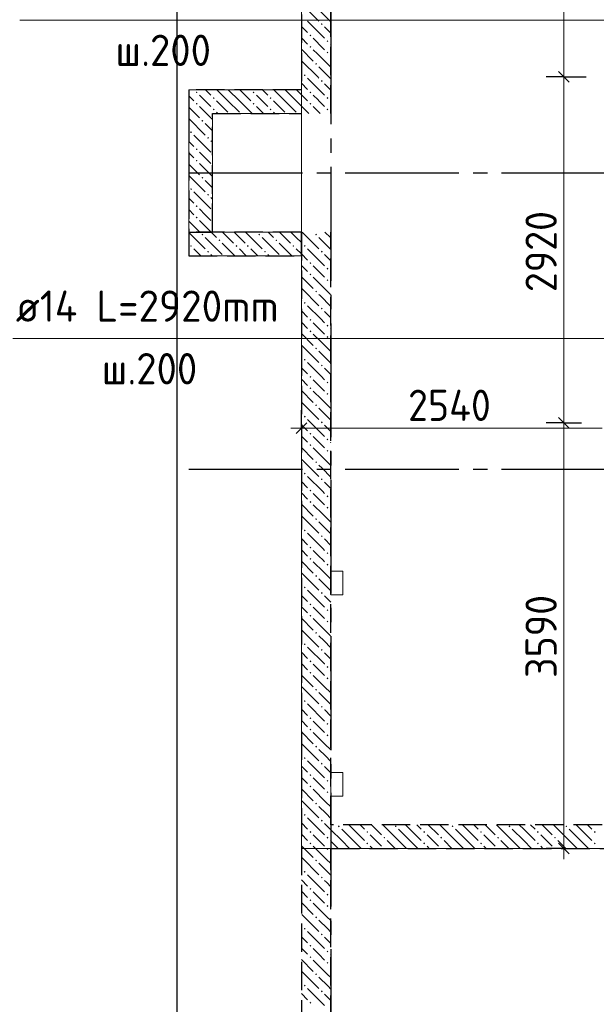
# Model space of a CAD drawing. Header units: millimetres. Extents: x 0 to 50400, y 0 to 35640.
# Tile 4 of 21: x 6637 to 11505, y 12348 to 20654. Entities that reach past the tile are written whole.
import ezdxf

# ---------------------------------------------------------------- set-up
doc = ezdxf.new("R2010")
doc.units = ezdxf.units.MM
doc.linetypes.add('______2', pattern=[324, 240, -84])
doc.linetypes.add('______5', pattern=[1320, 960, -120, 120, -120])
for name, color, linetype, lineweight in [('Standard', 7, 'Continuous', 25), ('ДОП Верх по Х', 7, 'Continuous', 25), ('ЖБ Перекрытие верхний уровень', 7, 'Continuous', 35), ('ЖБ Стена верхний уровень', 7, 'Continuous', 35), ('Позиционная метка линия выноска', 7, 'Continuous', 13), ('Позиционная метка номер позиции', 7, 'Continuous', 13), ('Размерная линия_ общее', 7, 'Continuous', 13)]:
    doc.layers.add(name, color=color, linetype=linetype, lineweight=lineweight)
doc.layers.add('Оси', color=7, linetype='______5', true_color=0x656565)
doc.styles.add('ISOCPEUR', font='txt')

msp = doc.modelspace()

# ---------------------------------------------------------------- hatches: boundary and pattern name
at = {"layer": 'ЖБ Стена верхний уровень', "linetype": 'Continuous', "lineweight": 18, "transparency": 33554687}
for points in [[(9179.8, 20617.3), (9187.6, 20625.1), (9195.4, 20617.3), (9187.6, 20609.5)], [(9083.8, 20521.3), (9091.6, 20529.1), (9099.4, 20521.3), (9091.6, 20513.5)], [(9227.8, 20473.3), (9235.6, 20481.1), (9243.4, 20473.3), (9235.6, 20465.5)], [(9083.8, 20425.3), (9091.6, 20433.1), (9099.4, 20425.3), (9091.6, 20417.5)], [(9227.8, 20377.3), (9235.6, 20385.1), (9243.4, 20377.3), (9235.6, 20369.5)], [(9131.8, 20281.3), (9139.6, 20289.1), (9147.4, 20281.3), (9139.6, 20273.5)], [(9035.8, 20185.3), (9043.6, 20193.1), (9051.4, 20185.3), (9043.6, 20177.5)], [(9179.8, 20137.3), (9187.6, 20145.1), (9195.4, 20137.3), (9187.6, 20129.5)], [(8123.8, 20041.3), (8131.6, 20049.1), (8139.4, 20041.3), (8131.6, 20033.5)], [(8603.8, 20041.3), (8611.6, 20049.1), (8619.4, 20041.3), (8611.6, 20033.5)], [(9083.8, 20041.3), (9091.6, 20049.1), (9099.4, 20041.3), (9091.6, 20033.5)], [(8123.8, 19945.3), (8131.6, 19953.1), (8139.4, 19945.3), (8131.6, 19937.5)], [(8267.8, 19993.3), (8275.6, 20001.1), (8283.4, 19993.3), (8275.6, 19985.5)], [(8603.8, 19945.3), (8611.6, 19953.1), (8619.4, 19945.3), (8611.6, 19937.5)], [(8747.8, 19993.3), (8755.6, 20001.1), (8763.4, 19993.3), (8755.6, 19985.5)], [(9083.8, 19945.3), (9091.6, 19953.1), (9099.4, 19945.3), (9091.6, 19937.5)], [(9227.8, 19993.3), (9235.6, 20001.1), (9243.4, 19993.3), (9235.6, 19985.5)], [(8267.8, 19897.3), (8275.6, 19905.1), (8283.4, 19897.3), (8275.6, 19889.5)], [(8747.8, 19897.3), (8755.6, 19905.1), (8763.4, 19897.3), (8755.6, 19889.5)], [(9227.8, 19897.3), (9235.6, 19905.1), (9243.4, 19897.3), (9235.6, 19889.5)], [(8171.8, 19801.3), (8179.6, 19809.1), (8187.4, 19801.3), (8179.6, 19793.5)], [(8075.8, 19705.3), (8083.6, 19713.1), (8091.4, 19705.3), (8083.6, 19697.5)], [(8219.8, 19657.3), (8227.6, 19665.1), (8235.4, 19657.3), (8227.6, 19649.5)], [(8123.8, 19561.3), (8131.6, 19569.1), (8139.4, 19561.3), (8131.6, 19553.5)], [(8123.8, 19465.3), (8131.6, 19473.1), (8139.4, 19465.3), (8131.6, 19457.5)], [(8171.8, 19321.3), (8179.6, 19329.1), (8187.4, 19321.3), (8179.6, 19313.5)], [(8075.8, 19225.3), (8083.6, 19233.1), (8091.4, 19225.3), (8083.6, 19217.5)], [(8219.8, 19177.3), (8227.6, 19185.1), (8235.4, 19177.3), (8227.6, 19169.5)], [(8123.8, 19081.3), (8131.6, 19089.1), (8139.4, 19081.3), (8131.6, 19073.5)], [(8123.8, 18985.3), (8131.6, 18993.1), (8139.4, 18985.3), (8131.6, 18977.5)], [(8171.8, 18841.3), (8179.6, 18849.1), (8187.4, 18841.3), (8179.6, 18833.5)], [(8315.8, 18793.3), (8323.6, 18801.1), (8331.4, 18793.3), (8323.6, 18785.5)], [(8651.8, 18841.3), (8659.6, 18849.1), (8667.4, 18841.3), (8659.6, 18833.5)], [(8795.8, 18793.3), (8803.6, 18801.1), (8811.4, 18793.3), (8803.6, 18785.5)], [(9131.8, 18841.3), (9139.6, 18849.1), (9147.4, 18841.3), (9139.6, 18833.5)], [(8075.8, 18745.3), (8083.6, 18753.1), (8091.4, 18745.3), (8083.6, 18737.5)], [(8219.8, 18697.3), (8227.6, 18705.1), (8235.4, 18697.3), (8227.6, 18689.5)], [(8459.8, 18745.3), (8467.6, 18753.1), (8475.4, 18745.3), (8467.6, 18737.5)], [(8555.8, 18745.3), (8563.6, 18753.1), (8571.4, 18745.3), (8563.6, 18737.5)], [(8699.8, 18697.3), (8707.6, 18705.1), (8715.4, 18697.3), (8707.6, 18689.5)], [(8939.8, 18745.3), (8947.6, 18753.1), (8955.4, 18745.3), (8947.6, 18737.5)], [(9035.8, 18745.3), (9043.6, 18753.1), (9051.4, 18745.3), (9043.6, 18737.5)], [(9179.8, 18697.3), (9187.6, 18705.1), (9195.4, 18697.3), (9187.6, 18689.5)], [(9083.8, 18601.3), (9091.6, 18609.1), (9099.4, 18601.3), (9091.6, 18593.5)], [(9227.8, 18553.3), (9235.6, 18561.1), (9243.4, 18553.3), (9235.6, 18545.5)], [(9083.8, 18505.3), (9091.6, 18513.1), (9099.4, 18505.3), (9091.6, 18497.5)], [(9227.8, 18457.3), (9235.6, 18465.1), (9243.4, 18457.3), (9235.6, 18449.5)], [(9131.8, 18361.3), (9139.6, 18369.1), (9147.4, 18361.3), (9139.6, 18353.5)], [(9035.8, 18265.3), (9043.6, 18273.1), (9051.4, 18265.3), (9043.6, 18257.5)], [(9179.8, 18217.3), (9187.6, 18225.1), (9195.4, 18217.3), (9187.6, 18209.5)], [(9083.8, 18121.3), (9091.6, 18129.1), (9099.4, 18121.3), (9091.6, 18113.5)], [(9083.8, 18025.3), (9091.6, 18033.1), (9099.4, 18025.3), (9091.6, 18017.5)], [(9227.8, 18073.3), (9235.6, 18081.1), (9243.4, 18073.3), (9235.6, 18065.5)], [(9227.8, 17977.3), (9235.6, 17985.1), (9243.4, 17977.3), (9235.6, 17969.5)], [(9131.8, 17881.3), (9139.6, 17889.1), (9147.4, 17881.3), (9139.6, 17873.5)], [(9035.8, 17785.3), (9043.6, 17793.1), (9051.4, 17785.3), (9043.6, 17777.5)], [(9083.8, 17641.3), (9091.6, 17649.1), (9099.4, 17641.3), (9091.6, 17633.5)], [(9083.8, 17545.3), (9091.6, 17553.1), (9099.4, 17545.3), (9091.6, 17537.5)], [(9227.8, 17593.3), (9235.6, 17601.1), (9243.4, 17593.3), (9235.6, 17585.5)], [(9227.8, 17497.3), (9235.6, 17505.1), (9243.4, 17497.3), (9235.6, 17489.5)], [(9131.8, 17401.3), (9139.6, 17409.1), (9147.4, 17401.3), (9139.6, 17393.5)], [(9035.8, 17305.3), (9043.6, 17313.1), (9051.4, 17305.3), (9043.6, 17297.5)], [(9083.8, 17161.3), (9091.6, 17169.1), (9099.4, 17161.3), (9091.6, 17153.5)], [(9227.8, 17113.3), (9235.6, 17121.1), (9243.4, 17113.3), (9235.6, 17105.5)], [(9083.8, 17065.3), (9091.6, 17073.1), (9099.4, 17065.3), (9091.6, 17057.5)], [(9227.8, 17017.3), (9235.6, 17025.1), (9243.4, 17017.3), (9235.6, 17009.5)], [(9131.8, 16921.3), (9139.6, 16929.1), (9147.4, 16921.3), (9139.6, 16913.5)], [(9035.8, 16825.3), (9043.6, 16833.1), (9051.4, 16825.3), (9043.6, 16817.5)], [(9083.8, 16681.3), (9091.6, 16689.1), (9099.4, 16681.3), (9091.6, 16673.5)], [(9227.8, 16633.3), (9235.6, 16641.1), (9243.4, 16633.3), (9235.6, 16625.5)], [(9083.8, 16585.3), (9091.6, 16593.1), (9099.4, 16585.3), (9091.6, 16577.5)], [(9227.8, 16537.3), (9235.6, 16545.1), (9243.4, 16537.3), (9235.6, 16529.5)], [(9131.8, 16441.3), (9139.6, 16449.1), (9147.4, 16441.3), (9139.6, 16433.5)], [(9035.8, 16345.3), (9043.6, 16353.1), (9051.4, 16345.3), (9043.6, 16337.5)], [(9179.8, 16297.3), (9187.6, 16305.1), (9195.4, 16297.3), (9187.6, 16289.5)], [(9083.8, 16201.3), (9091.6, 16209.1), (9099.4, 16201.3), (9091.6, 16193.5)], [(9227.8, 16153.3), (9235.6, 16161.1), (9243.4, 16153.3), (9235.6, 16145.5)], [(9083.8, 16105.3), (9091.6, 16113.1), (9099.4, 16105.3), (9091.6, 16097.5)], [(9227.8, 16057.3), (9235.6, 16065.1), (9243.4, 16057.3), (9235.6, 16049.5)], [(9131.8, 15961.3), (9139.6, 15969.1), (9147.4, 15961.3), (9139.6, 15953.5)], [(9035.8, 15865.3), (9043.6, 15873.1), (9051.4, 15865.3), (9043.6, 15857.5)], [(9179.8, 15817.3), (9187.6, 15825.1), (9195.4, 15817.3), (9187.6, 15809.5)], [(9083.8, 15721.3), (9091.6, 15729.1), (9099.4, 15721.3), (9091.6, 15713.5)], [(9083.8, 15625.3), (9091.6, 15633.1), (9099.4, 15625.3), (9091.6, 15617.5)], [(9227.8, 15673.3), (9235.6, 15681.1), (9243.4, 15673.3), (9235.6, 15665.5)], [(9227.8, 15577.3), (9235.6, 15585.1), (9243.4, 15577.3), (9235.6, 15569.5)], [(9131.8, 15481.3), (9139.6, 15489.1), (9147.4, 15481.3), (9139.6, 15473.5)], [(9035.8, 15385.3), (9043.6, 15393.1), (9051.4, 15385.3), (9043.6, 15377.5)], [(9179.8, 15337.3), (9187.6, 15345.1), (9195.4, 15337.3), (9187.6, 15329.5)], [(9083.8, 15241.3), (9091.6, 15249.1), (9099.4, 15241.3), (9091.6, 15233.5)], [(9083.8, 15145.3), (9091.6, 15153.1), (9099.4, 15145.3), (9091.6, 15137.5)], [(9227.8, 15193.3), (9235.6, 15201.1), (9243.4, 15193.3), (9235.6, 15185.5)], [(9227.8, 15097.3), (9235.6, 15105.1), (9243.4, 15097.3), (9235.6, 15089.5)], [(9131.8, 15001.3), (9139.6, 15009.1), (9147.4, 15001.3), (9139.6, 14993.5)], [(9035.8, 14905.3), (9043.6, 14913.1), (9051.4, 14905.3), (9043.6, 14897.5)], [(9179.8, 14857.3), (9187.6, 14865.1), (9195.4, 14857.3), (9187.6, 14849.5)], [(9083.8, 14761.3), (9091.6, 14769.1), (9099.4, 14761.3), (9091.6, 14753.5)], [(9227.8, 14713.3), (9235.6, 14721.1), (9243.4, 14713.3), (9235.6, 14705.5)], [(9083.8, 14665.3), (9091.6, 14673.1), (9099.4, 14665.3), (9091.6, 14657.5)], [(9227.8, 14617.3), (9235.6, 14625.1), (9243.4, 14617.3), (9235.6, 14609.5)], [(9131.8, 14521.3), (9139.6, 14529.1), (9147.4, 14521.3), (9139.6, 14513.5)], [(9035.8, 14425.3), (9043.6, 14433.1), (9051.4, 14425.3), (9043.6, 14417.5)], [(9179.8, 14377.3), (9187.6, 14385.1), (9195.4, 14377.3), (9187.6, 14369.5)], [(9083.8, 14281.3), (9091.6, 14289.1), (9099.4, 14281.3), (9091.6, 14273.5)], [(9227.8, 14233.3), (9235.6, 14241.1), (9243.4, 14233.3), (9235.6, 14225.5)], [(9083.8, 14185.3), (9091.6, 14193.1), (9099.4, 14185.3), (9091.6, 14177.5)], [(9227.8, 14137.3), (9235.6, 14145.1), (9243.4, 14137.3), (9235.6, 14129.5)], [(9131.8, 14041.3), (9139.6, 14049.1), (9147.4, 14041.3), (9139.6, 14033.5)], [(9035.8, 13945.3), (9043.6, 13953.1), (9051.4, 13945.3), (9043.6, 13937.5)], [(9179.8, 13897.3), (9187.6, 13905.1), (9195.4, 13897.3), (9187.6, 13889.5)], [(9083.8, 13801.3), (9091.6, 13809.1), (9099.4, 13801.3), (9091.6, 13793.5)], [(9323.8, 13849.3), (9331.6, 13857.1), (9339.4, 13849.3), (9331.6, 13841.5)], [(9563.8, 13801.3), (9571.6, 13809.1), (9579.4, 13801.3), (9571.6, 13793.5)], [(9803.8, 13849.3), (9811.6, 13857.1), (9819.4, 13849.3), (9811.6, 13841.5)], [(10043.8, 13801.3), (10051.6, 13809.1), (10059.4, 13801.3), (10051.6, 13793.5)], [(10283.8, 13849.3), (10291.6, 13857.1), (10299.4, 13849.3), (10291.6, 13841.5)], [(10523.8, 13801.3), (10531.6, 13809.1), (10539.4, 13801.3), (10531.6, 13793.5)], [(10763.8, 13849.3), (10771.6, 13857.1), (10779.4, 13849.3), (10771.6, 13841.5)], [(11003.8, 13801.3), (11011.6, 13809.1), (11019.4, 13801.3), (11011.6, 13793.5)], [(11243.8, 13849.3), (11251.6, 13857.1), (11259.4, 13849.3), (11251.6, 13841.5)], [(11483.8, 13801.3), (11491.6, 13809.1), (11499.4, 13801.3), (11491.6, 13793.5)], [(9083.8, 13705.3), (9091.6, 13713.1), (9099.4, 13705.3), (9091.6, 13697.5)], [(9227.8, 13753.3), (9235.6, 13761.1), (9243.4, 13753.3), (9235.6, 13745.5)], [(9563.8, 13705.3), (9571.6, 13713.1), (9579.4, 13705.3), (9571.6, 13697.5)], [(9707.8, 13753.3), (9715.6, 13761.1), (9723.4, 13753.3), (9715.6, 13745.5)], [(10043.8, 13705.3), (10051.6, 13713.1), (10059.4, 13705.3), (10051.6, 13697.5)], [(10187.8, 13753.3), (10195.6, 13761.1), (10203.4, 13753.3), (10195.6, 13745.5)], [(10523.8, 13705.3), (10531.6, 13713.1), (10539.4, 13705.3), (10531.6, 13697.5)], [(10667.8, 13753.3), (10675.6, 13761.1), (10683.4, 13753.3), (10675.6, 13745.5)], [(11003.8, 13705.3), (11011.6, 13713.1), (11019.4, 13705.3), (11011.6, 13697.5)], [(11147.8, 13753.3), (11155.6, 13761.1), (11163.4, 13753.3), (11155.6, 13745.5)], [(11483.8, 13705.3), (11491.6, 13713.1), (11499.4, 13705.3), (11491.6, 13697.5)], [(9227.8, 13657.3), (9235.6, 13665.1), (9243.4, 13657.3), (9235.6, 13649.5)], [(9712.9, 13662.4), (9715.6, 13665.1), (9718.3, 13662.4)], [(10192.9, 13662.4), (10195.6, 13665.1), (10198.3, 13662.4)], [(10672.9, 13662.4), (10675.6, 13665.1), (10678.3, 13662.4)], [(11152.9, 13662.4), (11155.6, 13665.1), (11158.3, 13662.4)], [(9131.8, 13561.3), (9139.6, 13569.1), (9147.4, 13561.3), (9139.6, 13553.5)], [(9035.8, 13465.3), (9043.6, 13473.1), (9051.4, 13465.3), (9043.6, 13457.5)], [(9179.8, 13417.3), (9187.6, 13425.1), (9195.4, 13417.3), (9187.6, 13409.5)], [(9083.8, 13321.3), (9091.6, 13329.1), (9099.4, 13321.3), (9091.6, 13313.5)], [(9083.8, 13225.3), (9091.6, 13233.1), (9099.4, 13225.3), (9091.6, 13217.5)], [(9131.8, 13081.3), (9139.6, 13089.1), (9147.4, 13081.3), (9139.6, 13073.5)], [(9035.8, 12985.3), (9043.6, 12993.1), (9051.4, 12985.3), (9043.6, 12977.5)], [(9179.8, 12937.3), (9187.6, 12945.1), (9195.4, 12937.3), (9187.6, 12929.5)], [(9083.8, 12841.3), (9091.6, 12849.1), (9099.4, 12841.3), (9091.6, 12833.5)], [(9083.8, 12745.3), (9091.6, 12753.1), (9099.4, 12745.3), (9091.6, 12737.5)], [(9131.8, 12601.3), (9139.6, 12609.1), (9147.4, 12601.3), (9139.6, 12593.5)], [(9035.8, 12505.3), (9043.6, 12513.1), (9051.4, 12505.3), (9043.6, 12497.5)], [(9179.8, 12457.3), (9187.6, 12465.1), (9195.4, 12457.3), (9187.6, 12449.5)], [(9083.8, 12361.3), (9091.6, 12369.1), (9099.4, 12361.3), (9091.6, 12353.5)]]:
    msp.add_hatch(color=7, dxfattribs=at).paths.add_polyline_path(points, flags=16)
h = msp.add_hatch(color=7, dxfattribs=at)
h.paths.add_polyline_path([(9180.9, 17738.4), (9180.9, 17736.2), (9187.6, 17729.5), (9195.4, 17737.3), (9187.6, 17745.1)])
h.paths.add_polyline_path([(9180.9, 17738.4), (9180.9, 17736.2), (9179.8, 17737.3)], flags=16)
h = msp.add_hatch(color=7, dxfattribs=at)
h.paths.add_polyline_path([(9186.3, 17263.8), (9186.4, 17250.6), (9187.6, 17249.5), (9195.4, 17257.3), (9187.6, 17265.1)])
h.paths.add_polyline_path([(9186.3, 17263.8), (9186.4, 17250.6), (9179.8, 17257.3)], flags=16)
h = msp.add_hatch(color=7, dxfattribs=at)
h.paths.add_polyline_path([(9191.8, 16780.9), (9179.8, 16777.3), (9187.6, 16785.1)], flags=16)
h.paths.add_polyline_path([(9191.8, 16780.9), (9191.8, 16773.8), (9195.4, 16777.3)])
h.paths.add_polyline_path([(9191.8, 16780.9), (9191.8, 16773.8), (9187.6, 16769.5), (9179.8, 16777.3)], flags=16)
h = msp.add_hatch(color=7, dxfattribs=at)
h.paths.add_polyline_path([(9231.5, 13277), (9231.6, 13269.5), (9235.6, 13265.5), (9243.4, 13273.3), (9235.6, 13281.1)])
h.paths.add_polyline_path([(9231.5, 13277), (9231.6, 13269.5), (9227.8, 13273.3)], flags=16)
h = msp.add_hatch(color=7, dxfattribs=at)
h.paths.add_polyline_path([(9232.6, 13182.1), (9232.7, 13172.4), (9235.6, 13169.5), (9243.4, 13177.3), (9235.6, 13185.1)])
h.paths.add_polyline_path([(9232.6, 13182.1), (9232.7, 13172.4), (9227.8, 13177.3)], flags=16)
h = msp.add_hatch(color=7, dxfattribs=at)
h.paths.add_polyline_path([(9236.9, 12799.8), (9227.8, 12793.3), (9235.6, 12801.1)], flags=16)
h.paths.add_polyline_path([(9236.9, 12799.8), (9237, 12786.9), (9243.4, 12793.3)])
h.paths.add_polyline_path([(9236.9, 12799.8), (9237, 12786.9), (9235.6, 12785.5), (9227.8, 12793.3)], flags=16)
h = msp.add_hatch(color=7, dxfattribs=at)
h.paths.add_polyline_path([(9238, 12702.7), (9227.8, 12697.3), (9235.6, 12705.1)], flags=16)
h.paths.add_polyline_path([(9238, 12702.7), (9238.1, 12692), (9243.4, 12697.3)])
h.paths.add_polyline_path([(9238, 12702.7), (9238.1, 12692), (9235.6, 12689.5), (9227.8, 12697.3)], flags=16)

# ---------------------------------------------------------------- linework, layer by layer
at = {"layer": 'Standard', "color": 254, "linetype": 'Continuous', "lineweight": -3, "true_color": 0xc4c4ff, "transparency": 33554687}
msp.add_lwpolyline([(7965.1, 10212.4), (40388.1, 10212.4), (40388.1, 32712.4), (7965.1, 32712.4), (7965.1, 10212.4)], dxfattribs=at)
at = {"layer": 'ЖБ Перекрытие верхний уровень', "color": 7, "linetype": 'Continuous', "lineweight": 18, "transparency": 33554687}
for p, q in [((9015.1, 32612.4), (9015.1, 13662.4)), ((9365.1, 16002.4), (9265.1, 16002.4)), ((9265.1, 16002.4), (9265.1, 15802.4)), ((9365.1, 15802.4), (9365.1, 16002.4)), ((9265.1, 15802.4), (9365.1, 15802.4)), ((9365.1, 14302.4), (9265.1, 14302.4)), ((9265.1, 14302.4), (9265.1, 14102.4)), ((9365.1, 14102.4), (9365.1, 14302.4)), ((9265.1, 14102.4), (9365.1, 14102.4)), ((9015.1, 13662.4), (13965.1, 13662.4))]:
    msp.add_line(p, q, dxfattribs=at)
at = {"layer": 'ЖБ Стена верхний уровень', "color": 251, "linetype": '______2', "lineweight": -3, "true_color": 0x656565, "transparency": 33554687}
for p, q in [((9015.1, 32362.4), (9015.1, 20062.4)), ((9265.1, 19862.4), (9265.1, 32362.4)), ((9015.1, 20062.4), (8065.1, 20062.4)), ((8065.1, 20062.4), (8065.1, 19862.4)), ((8065.1, 19862.4), (8065.1, 18862.4)), ((8265.1, 18862.4), (8265.1, 19862.4)), ((8265.1, 19862.4), (9015.1, 19862.4)), ((8065.1, 18862.4), (8265.1, 18862.4)), ((9015.1, 18862.4), (8065.1, 18862.4)), ((8065.1, 18862.4), (8065.1, 18662.4)), ((9015.1, 18862.4), (9015.1, 10312.4)), ((9015.1, 18662.4), (9015.1, 18862.4)), ((9265.1, 13862.4), (9265.1, 18862.4)), ((8065.1, 18662.4), (9015.1, 18662.4)), ((15765.1, 13862.4), (9265.1, 13862.4)), ((9265.1, 13662.4), (15565.1, 13662.4)), ((9265.1, 10562.4), (9265.1, 13662.4))]:
    msp.add_line(p, q, dxfattribs=at)
at = {"layer": 'ЖБ Стена верхний уровень', "color": 9, "linetype": 'Continuous', "lineweight": 18, "true_color": 0xc7c7c7, "transparency": 33554687}
for p, q in [((9163.6, 20737.3), (9265.1, 20635.8)), ((9015.1, 20597.8), (9067.6, 20545.3)), ((9265.1, 20539.8), (9211.6, 20593.3)), ((9015.1, 20501.8), (9067.6, 20449.3)), ((9211.6, 20401.3), (9163.6, 20449.3)), ((9259.6, 20449.3), (9265.1, 20443.8)), ((9015.1, 20405.8), (9115.6, 20305.3)), ((9259.6, 20353.3), (9265.1, 20347.8)), ((9019.6, 20209.3), (9015.1, 20213.8)), ((9163.6, 20257.3), (9265.1, 20155.8)), ((9015.1, 20117.8), (9067.6, 20065.3)), ((9265.1, 20059.8), (9211.6, 20113.3)), ((8206.5, 20062.4), (8251.6, 20017.3)), ((8395.6, 19969.3), (8302.5, 20062.4)), ((8398.5, 20062.4), (8491.6, 19969.3)), ((8494.5, 20062.4), (8587.6, 19969.3)), ((8686.5, 20062.4), (8731.6, 20017.3)), ((8875.6, 19969.3), (8782.5, 20062.4)), ((8878.5, 20062.4), (8971.6, 19969.3)), ((8974.5, 20062.4), (9015.1, 20021.8)), ((9015.1, 20021.8), (9067.6, 19969.3)), ((8065.1, 20011.8), (8107.6, 19969.3)), ((8203.6, 19969.3), (8155.6, 20017.3)), ((8251.6, 19921.3), (8203.6, 19969.3)), ((8299.6, 19969.3), (8395.6, 19873.3)), ((8395.6, 19969.3), (8491.6, 19873.3)), ((8491.6, 19969.3), (8598.5, 19862.4)), ((8683.6, 19969.3), (8635.6, 20017.3)), ((8731.6, 19921.3), (8683.6, 19969.3)), ((8779.6, 19969.3), (8875.6, 19873.3)), ((8875.6, 19969.3), (8971.6, 19873.3)), ((8971.6, 19969.3), (9015.1, 19925.8)), ((9211.6, 19921.3), (9163.6, 19969.3)), ((9259.6, 19969.3), (9265.1, 19963.8)), ((8065.1, 19915.8), (8118.5, 19862.4)), ((8118.5, 19862.4), (8155.6, 19825.3)), ((8155.6, 19921.3), (8214.5, 19862.4)), ((8214.5, 19862.4), (8265.1, 19811.8)), ((8299.6, 19873.3), (8310.5, 19862.4)), ((8635.6, 19921.3), (8694.5, 19862.4)), ((8779.6, 19873.3), (8790.5, 19862.4)), ((9015.1, 19925.8), (9078.5, 19862.4)), ((9259.6, 19873.3), (9265.1, 19867.8)), ((8065.1, 19819.8), (8203.6, 19681.3)), ((8203.6, 19777.3), (8265.1, 19715.8)), ((8065.1, 19627.8), (8107.6, 19585.3)), ((8107.6, 19681.3), (8251.6, 19537.3)), ((8265.1, 19619.8), (8251.6, 19633.3)), ((8065.1, 19531.8), (8107.6, 19489.3)), ((8203.6, 19489.3), (8155.6, 19537.3)), ((8155.6, 19441.3), (8265.1, 19331.8)), ((8251.6, 19441.3), (8203.6, 19489.3)), ((8065.1, 19435.8), (8155.6, 19345.3)), ((8065.1, 19339.8), (8203.6, 19201.3)), ((8203.6, 19297.3), (8265.1, 19235.8)), ((8107.6, 19201.3), (8251.6, 19057.3)), ((8065.1, 19147.8), (8107.6, 19105.3)), ((8265.1, 19139.8), (8251.6, 19153.3)), ((8065.1, 19051.8), (8107.6, 19009.3)), ((8203.6, 19009.3), (8155.6, 19057.3)), ((8065.1, 18955.8), (8155.6, 18865.3)), ((8155.6, 18961.3), (8254.5, 18862.4)), ((8251.6, 18961.3), (8203.6, 19009.3)), ((8065.1, 18859.8), (8203.6, 18721.3)), ((8254.5, 18862.4), (8299.6, 18817.3)), ((8350.5, 18862.4), (8443.6, 18769.3)), ((8491.6, 18817.3), (8446.5, 18862.4)), ((8542.5, 18862.4), (8683.6, 18721.3)), ((8734.5, 18862.4), (8779.6, 18817.3)), ((8830.5, 18862.4), (8923.6, 18769.3)), ((8971.6, 18817.3), (8926.5, 18862.4)), ((9022.5, 18862.4), (9163.6, 18721.3)), ((9214.5, 18862.4), (9259.6, 18817.3)), ((8203.6, 18817.3), (8347.6, 18673.3)), ((8539.6, 18769.3), (8491.6, 18817.3)), ((8683.6, 18817.3), (8827.6, 18673.3)), ((9015.1, 18773.8), (8971.6, 18817.3)), ((9019.6, 18769.3), (9015.1, 18773.8)), ((8107.6, 18721.3), (8166.5, 18662.4)), ((8454.5, 18662.4), (8347.6, 18769.3)), ((8491.6, 18721.3), (8550.5, 18662.4)), ((8587.6, 18721.3), (8646.5, 18662.4)), ((8934.5, 18662.4), (8827.6, 18769.3)), ((8971.6, 18721.3), (9015.1, 18677.8)), ((8065.1, 18667.8), (8070.5, 18662.4)), ((8262.5, 18662.4), (8251.6, 18673.3)), ((8742.5, 18662.4), (8731.6, 18673.3)), ((9015.1, 18677.8), (9067.6, 18625.3)), ((9265.1, 18619.8), (9211.6, 18673.3)), ((9015.1, 18581.8), (9067.6, 18529.3)), ((9163.6, 18529.3), (9115.6, 18577.3)), ((9259.6, 18529.3), (9265.1, 18523.8)), ((9015.1, 18485.8), (9115.6, 18385.3)), ((9019.6, 18385.3), (9163.6, 18241.3)), ((9259.6, 18433.3), (9265.1, 18427.8)), ((9019.6, 18289.3), (9015.1, 18293.8)), ((9015.1, 18197.8), (9067.6, 18145.3)), ((9265.1, 18139.8), (9211.6, 18193.3)), ((9015.1, 18101.8), (9067.6, 18049.3)), ((9163.6, 18049.3), (9115.6, 18097.3)), ((9259.6, 18049.3), (9265.1, 18043.8)), ((9015.1, 18005.8), (9115.6, 17905.3)), ((9259.6, 17953.3), (9265.1, 17947.8)), ((9019.6, 17905.3), (9163.6, 17761.3)), ((9019.6, 17809.3), (9015.1, 17813.8)), ((9015.1, 17717.8), (9067.6, 17665.3)), ((9265.1, 17659.8), (9211.6, 17713.3)), ((9015.1, 17621.8), (9067.6, 17569.3)), ((9163.6, 17569.3), (9115.6, 17617.3)), ((9259.6, 17569.3), (9265.1, 17563.8)), ((9015.1, 17525.8), (9115.6, 17425.3)), ((9259.6, 17473.3), (9265.1, 17467.8)), ((9019.6, 17425.3), (9163.6, 17281.3)), ((9019.6, 17329.3), (9015.1, 17333.8)), ((9015.1, 17237.8), (9067.6, 17185.3)), ((9265.1, 17179.8), (9211.6, 17233.3)), ((9015.1, 17141.8), (9067.6, 17089.3)), ((9163.6, 17089.3), (9115.6, 17137.3)), ((9015.1, 17045.8), (9115.6, 16945.3)), ((9259.6, 17089.3), (9265.1, 17083.8)), ((9259.6, 16993.3), (9265.1, 16987.8)), ((9019.6, 16945.3), (9163.6, 16801.3)), ((9019.6, 16849.3), (9015.1, 16853.8)), ((9015.1, 16757.8), (9067.6, 16705.3)), ((9265.1, 16699.8), (9211.6, 16753.3)), ((9015.1, 16661.8), (9067.6, 16609.3)), ((9163.6, 16609.3), (9115.6, 16657.3)), ((9015.1, 16565.8), (9115.6, 16465.3)), ((9259.6, 16609.3), (9265.1, 16603.8)), ((9019.6, 16465.3), (9163.6, 16321.3)), ((9259.6, 16513.3), (9265.1, 16507.8)), ((9019.6, 16369.3), (9015.1, 16373.8)), ((9015.1, 16277.8), (9067.6, 16225.3)), ((9265.1, 16219.8), (9211.6, 16273.3)), ((9015.1, 16181.8), (9067.6, 16129.3)), ((9163.6, 16129.3), (9115.6, 16177.3)), ((9259.6, 16129.3), (9265.1, 16123.8)), ((9015.1, 16085.8), (9115.6, 15985.3)), ((9259.6, 16033.3), (9265.1, 16027.8)), ((9019.6, 15985.3), (9163.6, 15841.3)), ((9019.6, 15889.3), (9015.1, 15893.8)), ((9015.1, 15797.8), (9067.6, 15745.3)), ((9265.1, 15739.8), (9211.6, 15793.3)), ((9015.1, 15701.8), (9067.6, 15649.3)), ((9163.6, 15649.3), (9115.6, 15697.3)), ((9259.6, 15649.3), (9265.1, 15643.8)), ((9015.1, 15605.8), (9115.6, 15505.3)), ((9259.6, 15553.3), (9265.1, 15547.8)), ((9019.6, 15505.3), (9163.6, 15361.3)), ((9019.6, 15409.3), (9015.1, 15413.8)), ((9015.1, 15317.8), (9067.6, 15265.3)), ((9265.1, 15259.8), (9211.6, 15313.3)), ((9015.1, 15221.8), (9067.6, 15169.3)), ((9163.6, 15169.3), (9115.6, 15217.3)), ((9015.1, 15125.8), (9115.6, 15025.3)), ((9259.6, 15169.3), (9265.1, 15163.8)), ((9259.6, 15073.3), (9265.1, 15067.8)), ((9019.6, 15025.3), (9163.6, 14881.3)), ((9019.6, 14929.3), (9015.1, 14933.8)), ((9067.6, 14881.3), (9211.6, 14737.3)), ((9015.1, 14837.8), (9067.6, 14785.3)), ((9015.1, 14741.8), (9067.6, 14689.3)), ((9163.6, 14689.3), (9115.6, 14737.3)), ((9015.1, 14645.8), (9115.6, 14545.3)), ((9211.6, 14641.3), (9163.6, 14689.3)), ((9259.6, 14689.3), (9265.1, 14683.8)), ((9019.6, 14545.3), (9163.6, 14401.3)), ((9259.6, 14593.3), (9265.1, 14587.8)), ((9019.6, 14449.3), (9015.1, 14453.8)), ((9067.6, 14401.3), (9211.6, 14257.3)), ((9015.1, 14357.8), (9067.6, 14305.3)), ((9015.1, 14261.8), (9067.6, 14209.3)), ((9163.6, 14209.3), (9115.6, 14257.3)), ((9211.6, 14161.3), (9163.6, 14209.3)), ((9259.6, 14209.3), (9265.1, 14203.8)), ((9015.1, 14165.8), (9115.6, 14065.3)), ((9019.6, 14065.3), (9163.6, 13921.3)), ((9259.6, 14113.3), (9265.1, 14107.8)), ((9019.6, 13969.3), (9015.1, 13973.8)), ((9015.1, 13877.8), (9067.6, 13825.3)), ((9067.6, 13921.3), (9211.6, 13777.3)), ((9355.6, 13729.3), (9265.1, 13819.8)), ((9355.6, 13825.3), (9451.6, 13729.3)), ((9451.6, 13825.3), (9414.5, 13862.4)), ((9451.6, 13825.3), (9547.6, 13729.3)), ((9510.5, 13862.4), (9547.6, 13825.3)), ((9606.5, 13862.4), (9691.6, 13777.3)), ((9835.6, 13729.3), (9702.5, 13862.4)), ((9835.6, 13825.3), (9931.6, 13729.3)), ((9931.6, 13825.3), (9894.5, 13862.4)), ((9931.6, 13825.3), (10027.6, 13729.3)), ((9990.5, 13862.4), (10027.6, 13825.3)), ((10086.5, 13862.4), (10171.6, 13777.3)), ((10315.6, 13729.3), (10182.5, 13862.4)), ((10315.6, 13825.3), (10411.6, 13729.3)), ((10411.6, 13825.3), (10374.5, 13862.4)), ((10411.6, 13825.3), (10507.6, 13729.3)), ((10470.5, 13862.4), (10507.6, 13825.3)), ((10566.5, 13862.4), (10651.6, 13777.3)), ((10795.6, 13729.3), (10662.5, 13862.4)), ((10795.6, 13825.3), (10891.6, 13729.3)), ((10891.6, 13825.3), (10854.5, 13862.4)), ((10891.6, 13825.3), (10987.6, 13729.3)), ((10950.5, 13862.4), (10987.6, 13825.3)), ((11046.5, 13862.4), (11131.6, 13777.3)), ((11275.6, 13729.3), (11142.5, 13862.4)), ((11275.6, 13825.3), (11371.6, 13729.3)), ((11371.6, 13825.3), (11334.5, 13862.4)), ((11371.6, 13825.3), (11467.6, 13729.3)), ((11430.5, 13862.4), (11467.6, 13825.3)), ((9015.1, 13781.8), (9067.6, 13729.3)), ((9163.6, 13729.3), (9115.6, 13777.3)), ((9211.6, 13681.3), (9163.6, 13729.3)), ((9259.6, 13729.3), (9265.1, 13723.8)), ((9265.1, 13723.8), (9326.5, 13662.4)), ((9355.6, 13729.3), (9422.5, 13662.4)), ((9451.6, 13729.3), (9518.5, 13662.4)), ((9643.6, 13729.3), (9595.6, 13777.3)), ((9691.6, 13681.3), (9643.6, 13729.3)), ((9739.6, 13729.3), (9806.5, 13662.4)), ((9835.6, 13729.3), (9902.5, 13662.4)), ((9931.6, 13729.3), (9998.5, 13662.4)), ((10123.6, 13729.3), (10075.6, 13777.3)), ((10171.6, 13681.3), (10123.6, 13729.3)), ((10219.6, 13729.3), (10286.5, 13662.4)), ((10315.6, 13729.3), (10382.5, 13662.4)), ((10411.6, 13729.3), (10478.5, 13662.4)), ((10603.6, 13729.3), (10555.6, 13777.3)), ((10651.6, 13681.3), (10603.6, 13729.3)), ((10699.6, 13729.3), (10766.5, 13662.4)), ((10795.6, 13729.3), (10862.5, 13662.4)), ((10891.6, 13729.3), (10958.5, 13662.4)), ((11083.6, 13729.3), (11035.6, 13777.3)), ((11131.6, 13681.3), (11083.6, 13729.3)), ((11179.6, 13729.3), (11246.5, 13662.4)), ((11275.6, 13729.3), (11342.5, 13662.4)), ((11371.6, 13729.3), (11438.5, 13662.4)), ((9015.1, 13685.8), (9115.6, 13585.3)), ((9259.6, 13633.3), (9265.1, 13627.8)), ((9595.6, 13681.3), (9614.5, 13662.4)), ((10075.6, 13681.3), (10094.5, 13662.4)), ((10555.6, 13681.3), (10574.5, 13662.4)), ((11035.6, 13681.3), (11054.5, 13662.4)), ((9019.6, 13585.3), (9163.6, 13441.3)), ((9019.6, 13489.3), (9015.1, 13493.8)), ((9015.1, 13397.8), (9067.6, 13345.3)), ((9067.6, 13441.3), (9211.6, 13297.3)), ((9015.1, 13301.8), (9067.6, 13249.3)), ((9163.6, 13249.3), (9115.6, 13297.3)), ((9211.6, 13201.3), (9163.6, 13249.3)), ((9259.6, 13249.3), (9265.1, 13243.8)), ((9015.1, 13205.8), (9115.6, 13105.3)), ((9259.6, 13153.3), (9265.1, 13147.8)), ((9019.6, 13105.3), (9163.6, 12961.3)), ((9019.6, 13009.3), (9015.1, 13013.8)), ((9067.6, 12961.3), (9211.6, 12817.3)), ((9015.1, 12917.8), (9067.6, 12865.3)), ((9015.1, 12821.8), (9067.6, 12769.3)), ((9163.6, 12769.3), (9115.6, 12817.3)), ((9015.1, 12725.8), (9115.6, 12625.3)), ((9211.6, 12721.3), (9163.6, 12769.3)), ((9259.6, 12769.3), (9265.1, 12763.8)), ((9259.6, 12673.3), (9265.1, 12667.8)), ((9019.6, 12625.3), (9163.6, 12481.3)), ((9019.6, 12529.3), (9015.1, 12533.8)), ((9067.6, 12481.3), (9211.6, 12337.3)), ((9015.1, 12437.8), (9067.6, 12385.3))]:
    msp.add_line(p, q, dxfattribs=at)
for points in [[(9019.6, 20785.3), (9147.8, 20657.1), (9147.8, 20657.1), (9163.6, 20641.3)], [(9067.6, 20641.3), (9148.9, 20560), (9148.9, 20560), (9211.6, 20497.3)], [(9163.6, 20449.3), (9150, 20462.9), (9150, 20462.9), (9115.6, 20497.3)], [(9115.6, 20401.3), (9151.1, 20365.8), (9151.1, 20365.8), (9259.6, 20257.3)], [(9019.6, 20305.3), (9153.3, 20171.6), (9153.3, 20171.6), (9163.6, 20161.3)], [(9067.6, 20161.3), (9154.4, 20074.5), (9154.4, 20074.5), (9211.6, 20017.3)], [(9163.6, 19969.3), (9155.5, 19977.4), (9155.5, 19977.4), (9115.6, 20017.3)], [(9115.6, 19921.3), (9156.6, 19880.3), (9156.6, 19880.3), (9174.5, 19862.4)], [(9163.6, 18817.3), (9168.7, 18812.2), (9168.7, 18812.2), (9265.1, 18715.8)], [(9067.6, 18721.3), (9170.9, 18618), (9170.9, 18618), (9211.6, 18577.3)], [(9211.6, 18481.3), (9172, 18520.8), (9172, 18520.8), (9163.6, 18529.3)], [(9115.6, 18481.3), (9173.1, 18423.7), (9173.1, 18423.7), (9259.6, 18337.3)], [(9163.6, 18337.3), (9174.2, 18326.6), (9174.2, 18326.6), (9265.1, 18235.8)], [(9067.6, 18241.3), (9176.4, 18132.5), (9176.4, 18132.5), (9211.6, 18097.3)], [(9211.6, 18001.3), (9177.5, 18035.3), (9177.5, 18035.3), (9163.6, 18049.3)], [(9115.6, 18001.3), (9178.6, 17938.2), (9178.6, 17938.2), (9259.6, 17857.3)], [(9163.6, 17857.3), (9179.7, 17841.1), (9179.7, 17841.1), (9265.1, 17755.8)], [(9067.6, 17761.3), (9181.9, 17646.9), (9181.9, 17646.9), (9211.6, 17617.3)], [(9211.6, 17521.3), (9183, 17549.8), (9183, 17549.8), (9163.6, 17569.3)], [(9115.6, 17521.3), (9184.1, 17452.7), (9184.1, 17452.7), (9259.6, 17377.3)], [(9163.6, 17377.3), (9185.2, 17355.6), (9185.2, 17355.6), (9265.1, 17275.8)], [(9067.6, 17281.3), (9187.4, 17161.4), (9187.4, 17161.4), (9211.6, 17137.3)], [(9115.6, 17041.3), (9189.6, 16967.2), (9189.6, 16967.2), (9259.6, 16897.3)], [(9211.6, 17041.3), (9188.5, 17064.3), (9188.5, 17064.3), (9163.6, 17089.3)], [(9163.6, 16897.3), (9190.7, 16870.1), (9190.7, 16870.1), (9265.1, 16795.8)], [(9067.6, 16801.3), (9192.9, 16675.9), (9192.9, 16675.9), (9211.6, 16657.3)], [(9115.6, 16561.3), (9195.2, 16481.7), (9195.2, 16481.7), (9259.6, 16417.3)], [(9211.6, 16561.3), (9194.1, 16578.8), (9194.1, 16578.8), (9163.6, 16609.3)], [(9163.6, 16417.3), (9196.3, 16384.6), (9196.3, 16384.6), (9265.1, 16315.8)], [(9067.6, 16321.3), (9198.5, 16190.4), (9198.5, 16190.4), (9211.6, 16177.3)], [(9211.6, 16081.3), (9199.6, 16093.3), (9199.6, 16093.3), (9163.6, 16129.3)], [(9115.6, 16081.3), (9200.7, 15996.2), (9200.7, 15996.2), (9259.6, 15937.3)], [(9163.6, 15937.3), (9201.8, 15899.1), (9201.8, 15899.1), (9265.1, 15835.8)], [(9067.6, 15841.3), (9204, 15704.9), (9204, 15704.9), (9211.6, 15697.3)], [(9211.6, 15601.3), (9205.1, 15607.8), (9205.1, 15607.8), (9163.6, 15649.3)], [(9115.6, 15601.3), (9206.2, 15510.7), (9206.2, 15510.7), (9259.6, 15457.3)], [(9163.6, 15457.3), (9207.3, 15413.6), (9207.3, 15413.6), (9265.1, 15355.8)], [(9067.6, 15361.3), (9209.5, 15219.4), (9209.5, 15219.4), (9211.6, 15217.3)], [(9115.6, 15121.3), (9211.7, 15025.2), (9211.7, 15025.2), (9259.6, 14977.3)], [(9211.6, 15121.3), (9210.6, 15122.3), (9210.6, 15122.3), (9163.6, 15169.3)], [(9163.6, 14977.3), (9212.8, 14928.1), (9212.8, 14928.1), (9265.1, 14875.8)], [(9265.1, 14779.8), (9213.9, 14831), (9213.9, 14831), (9211.6, 14833.3)], [(9115.6, 14641.3), (9217.2, 14539.7), (9217.2, 14539.7), (9259.6, 14497.3)], [(9163.6, 14497.3), (9218.3, 14442.6), (9218.3, 14442.6), (9265.1, 14395.8)], [(9265.1, 14299.8), (9219.4, 14345.5), (9219.4, 14345.5), (9211.6, 14353.3)], [(9115.6, 14161.3), (9222.7, 14054.2), (9222.7, 14054.2), (9259.6, 14017.3)], [(9163.6, 14017.3), (9223.8, 13957.1), (9223.8, 13957.1), (9265.1, 13915.8)], [(9265.1, 13819.8), (9224.9, 13860), (9224.9, 13860), (9211.6, 13873.3)], [(9115.6, 13681.3), (9228.2, 13568.7), (9228.2, 13568.7), (9259.6, 13537.3)], [(9163.6, 13537.3), (9229.3, 13471.6), (9229.3, 13471.6), (9265.1, 13435.8)], [(9265.1, 13339.8), (9230.4, 13374.5), (9230.4, 13374.5), (9211.6, 13393.3)], [(9115.6, 13201.3), (9233.7, 13083.2), (9233.7, 13083.2), (9259.6, 13057.3)], [(9163.6, 13057.3), (9234.8, 12986.1), (9234.8, 12986.1), (9265.1, 12955.8)], [(9265.1, 12859.8), (9235.9, 12889), (9235.9, 12889), (9211.6, 12913.3)], [(9115.6, 12721.3), (9239.2, 12597.7), (9239.2, 12597.7), (9259.6, 12577.3)], [(9163.6, 12577.3), (9240.3, 12500.6), (9240.3, 12500.6), (9265.1, 12475.8)], [(9265.1, 12379.8), (9241.4, 12403.5), (9241.4, 12403.5), (9211.6, 12433.3)]]:
    msp.add_lwpolyline(points, dxfattribs=at)
at = {"layer": 'Оси', "color": 8, "linetype": '______5', "lineweight": -3, "transparency": 33554687}
for p, q in [((9265.1, 32612.4), (9265.1, 8317)), ((8065.1, 19362.4), (42963, 19362.4)), ((8065.1, 16862.4), (42963, 16862.4))]:
    msp.add_line(p, q, dxfattribs=at)
at = {"layer": 'Позиционная метка линия выноска', "color": 7, "linetype": 'Continuous', "lineweight": 18, "transparency": 33554687}
for p, q in [((8065.1, 18662.4), (8065.1, 20062.4)), ((8065.1, 20062.4), (8385.1, 20062.4)), ((9015.1, 20062.4), (8365.1, 20062.4)), ((9015.1, 19862.4), (8265.1, 19862.4)), ((8265.1, 19862.4), (8265.1, 18862.4)), ((8265.1, 18862.4), (9015.1, 18862.4)), ((9015.1, 18662.4), (8065.1, 18662.4))]:
    msp.add_line(p, q, dxfattribs=at)
at = {"layer": 'Позиционная метка номер позиции', "color": 7, "linetype": 'Continuous', "lineweight": 13, "transparency": 33554687}
for points in [[(17212.1, 19717.9), (16278.7, 20651.3), (6638.7, 20651.3)], [(6579.9, 17965.2), (13989.9, 17965.2), (14155.1, 17800)]]:
    msp.add_lwpolyline(points, dxfattribs=at)
at = {"layer": 'Размерная линия_ общее', "color": 7, "linetype": 'Continuous', "lineweight": 13, "transparency": 33554687}
for p, q in [((11230.9, 20172.5), (11230.9, 21672.4)), ((11230.9, 17252), (11230.9, 20172.5)), ((9015.1, 17209.1), (8925.1, 17209.1)), ((11230.9, 13662.4), (11230.9, 13572.4))]:
    msp.add_line(p, q, dxfattribs=at)
at = {"layer": 'Размерная линия_ общее', "color": 7, "linetype": 'Continuous', "lineweight": 25, "transparency": 33554687}
for p, q in [((11275.9, 20127.5), (11185.9, 20217.5)), ((11275.9, 17207), (11185.9, 17297)), ((8970.1, 17164.1), (9060.1, 17254.1)), ((11275.9, 13617.4), (11185.9, 13707.4))]:
    msp.add_line(p, q, dxfattribs=at)
at = {"layer": 'Размерная линия_ общее', "color": 7, "linetype": 'Continuous', "lineweight": -3, "transparency": 33554687}
for p, q in [((11230.9, 20172.5), (11080.9, 20172.5)), ((11230.9, 20172.5), (11380.9, 20172.5)), ((11230.9, 20172.5), (11419.4, 20172.5)), ((9015.1, 17209.1), (9015.1, 17359.1)), ((9015.1, 17209.1), (9015.1, 17059.1)), ((9015.1, 17209.1), (9015.1, 17209.1)), ((11230.9, 17252), (11080.9, 17252)), ((11230.9, 17252), (11380.9, 17252)), ((11230.9, 17252), (11230.9, 17252)), ((11230.9, 13662.4), (11080.9, 13662.4)), ((11230.9, 13662.4), (11380.9, 13662.4)), ((11230.9, 13662.4), (11230.9, 13662.4))]:
    msp.add_line(p, q, dxfattribs=at)
at = {"layer": 'Размерная линия_ общее', "color": 7, "linetype": 'Continuous', "lineweight": 13, "transparency": 33554687}
for points in [[(9015.1, 17209.1), (9892.5, 17209.1), (9892.5, 17209.1), (9957, 17209.1), (9957, 17209.1), (10055.4, 17209.1), (10055.4, 17209.1), (10172.9, 17209.1), (10172.9, 17209.1), (10182.5, 17209.1), (10182.5, 17209.1), (10635.5, 17209.1), (10635.5, 17209.1), (11555.1, 17209.1)], [(11230.9, 13662.4), (11230.9, 14993.5), (11230.9, 14993.5), (11230.9, 17252)]]:
    msp.add_lwpolyline(points, dxfattribs=at)

# ---------------------------------------------------------------- texts
at = {"layer": 'ДОП Верх по Х', "color": 7, "linetype": 'Continuous', "lineweight": 13, "transparency": 33554687, "char_height": 264, "attachment_point": 7, "style": 'ISOCPEUR'}
for s, insert, width in [('\\W0.95;ш.200 ', (7446.1, 20264.1), 1154.555), ('\\W0.96;ø14 L=2920mm ', (6604.4, 18106), 2607.134), ('\\W0.95;ш.200 ', (7330.4, 17578), 1154.563)]:
    msp.add_mtext(s, dxfattribs=dict(at, insert=insert, width=width))
at = {"layer": 'Размерная линия_ общее', "color": 7, "linetype": 'Continuous', "lineweight": 25, "transparency": 33554687, "char_height": 264, "attachment_point": 7, "rotation": 90, "style": 'ISOCPEUR'}
for s, insert, width in [('\\W0.93;2920', (11170.9, 18355.8), 861.704), ('\\W0.93;3590', (11170.9, 15100.8), 861.713)]:
    msp.add_mtext(s, dxfattribs=dict(at, insert=insert, width=width))
at = {"layer": 'Размерная линия_ общее', "color": 7, "linetype": 'Continuous', "lineweight": 25, "transparency": 33554687, "insert": (9915.5, 17269.1), "char_height": 264, "width": 888.447, "attachment_point": 7, "style": 'ISOCPEUR'}
msp.add_mtext('\\W0.93;2540', dxfattribs=at)

doc.saveas('drawing.dxf')
